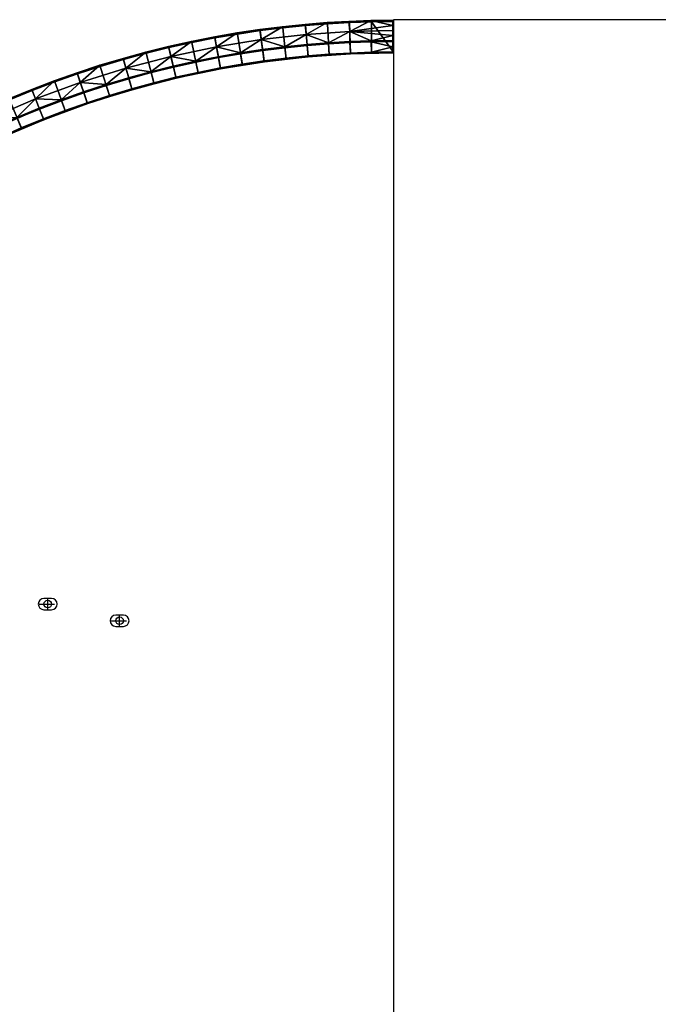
# Model space of a CAD drawing. Header units: millimetres. Extents: x -5762 to -1358, y 814 to 2464.
# Tile 6 of 27: x -5359 to -4937, y 1814 to 2464. Entities that reach past the tile are written whole.
import ezdxf

# ---------------------------------------------------------------- set-up
doc = ezdxf.new("R2010")
doc.units = ezdxf.units.MM
doc.header["$MEASUREMENT"] = 0
doc.layers.add('Predefinito', color=7, linetype='Continuous', true_color=0x000000)

msp = doc.modelspace()

# ---------------------------------------------------------------- linework, layer by layer
at = {"layer": 'Predefinito'}
for p, q in [((-5339.99, 2075.38, -61.99), (-5339.99, 2081.87, -61.99)), ((-5345.75, 2078.69, -61.99), (-5335.46, 2078.69, -61.99)), ((-5298.24, 2067.69, -61.99), (-5287.95, 2067.69, -61.99)), ((-5292.48, 2064.39, -61.99), (-5292.48, 2070.87, -61.99))]:
    msp.add_line(p, q, dxfattribs=at)
at = {"layer": 'Predefinito', "color": 1, "true_color": 0xff0000}
msp.add_lwpolyline([(-5111.62, 1639.46), (-4761.57, 1639.46), (-4761.57, 2464.43), (-5111.62, 2464.43)], close=True, dxfattribs=at)
at = {"layer": 'Predefinito'}
for points in [[(-5342.49, 2074.94), (-5337.49, 2074.94, 1), (-5337.49, 2082.44), (-5342.49, 2082.44, 1)], [(-5294.98, 2063.94), (-5289.98, 2063.94, 1), (-5289.98, 2071.44), (-5294.98, 2071.44, 1)]]:
    msp.add_lwpolyline(points, format="xyb", close=True, dxfattribs=at)
for centre in [(-5339.99, 2078.69, -61.99), (-5292.48, 2067.69, -61.99)]:
    msp.add_circle(centre, 2.5, dxfattribs=at)

# ---------------------------------------------------------------- meshes
mesh = msp.add_polyface(dxfattribs=at)
corners = [(-5140.65, 2462.57), (-5140.01, 2441.83), (-5126.04, 2442.31), (-5126.06, 2463.06), (-5140.01, 2441.83), (-5153.97, 2441.04), (-5140.01, 2441.83, -55.4), (-5112.07, 2442.48, -27.7), (-5112.07, 2442.48), (-5126.04, 2442.31), (-5126.04, 2442.31, -55.4), (-5111.67, 2463.86, -0.81), (-5111.71, 2463.89, -0.85), (-5126.53, 2463.81, -0.97), (-5140.98, 2463.31, -0.97), (-5140.65, 2462.57), (-5126.06, 2463.06), (-5111.59, 2463.79, -0.73), (-5111.63, 2463.83, -0.77), (-5111.48, 2463.59, -0.47), (-5112.07, 2446.55, -56), (-5112.07, 2443.08, -56), (-5126.06, 2442.91, -56), (-5140.04, 2442.43, -56), (-5140.35, 2449.36, -56), (-5126.21, 2449.84, -56), (-5112.07, 2453.94, -41.9), (-5112.07, 2450.59, -55.54), (-5126.23, 2450.42, -55.54), (-5140.38, 2456.58, -28.49), (-5140.38, 2449.94, -55.54), (-5112.07, 2460.64, -14.61), (-5112.07, 2457.29, -28.26), (-5112.07, 2453.94, -41.9), (-5126.53, 2463.81, -0.97), (-5112.07, 2460.64, -14.61), (-5140.98, 2463.31, -0.97), (-5139.98, 2442.21, -55.96), (-5140.04, 2442.43, -56), (-5126.06, 2442.91, -56), (-5154.01, 2441.64, -56), (-5140.04, 2442.43, -56), (-5112.07, 2442.97, -55.99), (-5126.06, 2442.91, -56), (-5139.97, 2442.01, -55.82), (-5112.07, 2442.75, -55.9), (-5112.07, 2442.49, -55.51), (-5126.04, 2442.31, -55.4), (-5139.96, 2441.88, -55.62), (-5140.01, 2441.83, -55.4), (-5139.96, 2441.88, -55.62), (-5126.04, 2442.31, -55.4), (-5139.96, 2441.88, -55.62), (-5112.07, 2442.58, -55.73), (-5140.33, 2449.86, -55.72), (-5140.38, 2449.94, -55.54), (-5126.23, 2450.42, -55.54), (-5112.07, 2450.56, -55.63), (-5140.33, 2449.86, -55.72), (-5126.23, 2450.42, -55.54), (-5112.07, 2450.52, -55.72), (-5140.33, 2449.86, -55.72), (-5112.07, 2450.56, -55.63), (-5112.07, 2450.46, -55.8), (-5140.32, 2449.73, -55.87), (-5112.07, 2450.38, -55.87), (-5112.07, 2450.46, -55.8), (-5112.07, 2450.3, -55.93), (-5112.07, 2450.2, -55.97), (-5140.31, 2449.55, -55.97), (-5112.07, 2450.11, -55.99), (-5112.07, 2450.11, -55.99), (-5126.21, 2449.84, -56), (-5140.31, 2449.55, -55.97), (-5112.07, 2450.3, -55.93), (-5140.35, 2449.36, -56), (-5126.21, 2449.84, -56)]
mesh.append_faces([[corners[k] for k in face] for face in [(0, 1, 2, 3), (4, 5, 6, 6), (7, 8, 9, 9), (10, 9, 4, 4), (10, 7, 9, 9), (6, 10, 4, 4), (11, 12, 13, 13), (14, 15, 16, 13), (17, 18, 13, 13), (19, 13, 16, 16), (20, 21, 22, 22), (23, 24, 25, 22), (25, 20, 22, 22), (26, 27, 28, 28), (29, 28, 30, 30), (28, 29, 26, 26), (31, 32, 29, 29), (33, 29, 32, 32), (29, 34, 35, 35), (29, 36, 34, 34), (37, 38, 39, 39), (37, 40, 41, 41), (42, 37, 43, 43), (44, 37, 45, 45), (46, 47, 48, 48), (49, 50, 51, 51), (52, 44, 53, 53), (54, 55, 56, 56), (57, 58, 59, 59), (60, 61, 62, 62), (63, 61, 60, 60), (64, 61, 63, 63), (65, 64, 66, 66), (67, 68, 69, 69), (68, 70, 69, 69), (71, 72, 73, 73), (74, 64, 65, 65), (75, 69, 76, 76), (69, 64, 74, 74)]])
mesh = msp.add_polyface(dxfattribs=at)
corners = [(-5112.07, 2463.98, -0.97), (-5126.53, 2463.81, -0.97), (-5111.86, 2463.95, -0.93), (-5111.92, 2463.97, -0.95), (-5111.97, 2463.98, -0.96), (-5112.02, 2463.98, -0.97), (-5111.76, 2463.92, -0.88), (-5111.81, 2463.94, -0.91), (-5111.71, 2463.89, -0.85), (-5111.67, 2463.86, -0.81), (-5111.63, 2463.83, -0.77), (-5111.53, 2463.72, -0.63), (-5111.56, 2463.76, -0.68), (-5111.51, 2463.68, -0.58), (-5111.48, 2463.59, -0.47), (-5111.49, 2463.63, -0.52), (-5126.06, 2463.06), (-5111.47, 2463.55, -0.42), (-5111.47, 2463.51, -0.37), (-5111.47, 2463.23), (-5111.59, 2463.79, -0.73), (-5112.07, 2460.64, -14.61), (-5126.53, 2463.81, -0.97), (-5112.07, 2463.98, -0.97), (-5112.02, 2463.98, -0.97), (-5112.07, 2460.64, -14.61), (-5112.07, 2463.98, -0.97), (-5111.97, 2463.98, -0.96), (-5112.07, 2457.29, -28.26), (-5111.96, 2450.58, -55.54), (-5111.74, 2450.5, -55.52), (-5111.85, 2450.55, -55.53), (-5111.81, 2463.94, -0.91), (-5111.57, 2450.33, -55.48), (-5111.65, 2450.42, -55.5), (-5111.59, 2463.79, -0.73), (-5111.92, 2463.97, -0.95), (-5111.86, 2463.95, -0.93), (-5111.76, 2463.92, -0.88), (-5111.71, 2463.89, -0.85), (-5111.67, 2463.86, -0.81), (-5111.63, 2463.83, -0.77), (-5111.56, 2463.76, -0.68), (-5111.51, 2450.23, -55.45), (-5111.53, 2463.72, -0.63), (-5111.51, 2463.68, -0.58), (-5111.48, 2463.59, -0.47), (-5111.47, 2463.55, -0.42), (-5111.48, 2450.12, -55.43), (-5111.47, 2463.51, -0.37), (-5111.47, 2450.01, -55.4), (-5111.49, 2463.63, -0.52), (-5111.47, 2463.23), (-5111.47, 2450.01, -55.4), (-5111.47, 2463.51, -0.37)]
mesh.append_faces([[corners[k] for k in face] for face in [(0, 1, 2, 2), (0, 3, 4, 4), (5, 0, 4, 4), (3, 0, 2, 2), (1, 6, 7, 7), (1, 8, 6, 6), (9, 1, 10, 10), (2, 1, 7, 7), (11, 12, 1, 1), (1, 13, 11, 11), (1, 14, 15, 15), (16, 17, 14, 14), (1, 15, 13, 13), (18, 17, 16, 16), (18, 16, 19, 19), (12, 20, 1, 1), (21, 22, 23, 23), (24, 25, 26, 26), (25, 24, 27, 27), (28, 25, 27, 27), (28, 27, 29, 29), (30, 31, 32, 32), (33, 34, 35, 35), (36, 29, 27, 27), (31, 37, 32, 32), (31, 36, 37, 37), (30, 38, 39, 39), (34, 40, 41, 41), (34, 39, 40, 40), (30, 32, 38, 38), (33, 35, 42, 42), (43, 44, 45, 45), (33, 42, 44, 44), (46, 47, 48, 48), (47, 49, 50, 50), (46, 48, 51, 51), (45, 51, 43, 43), (34, 41, 35, 35), (52, 53, 54, 54)]])
mesh = msp.add_polyface(dxfattribs=at)
corners = [(-5111.47, 2463.23), (-5126.06, 2463.06), (-5111.47, 2443.08), (-5111.47, 2443.08, -27.7), (-5111.47, 2450.01, -55.4), (-5111.47, 2463.23), (-5111.47, 2443.08), (-5112.07, 2453.94, -41.9), (-5111.96, 2450.58, -55.54), (-5112.07, 2450.59, -55.54), (-5112.07, 2457.29, -28.26), (-5111.53, 2463.72, -0.63), (-5111.51, 2450.23, -55.45), (-5111.57, 2450.33, -55.48), (-5111.49, 2463.63, -0.52), (-5111.48, 2450.12, -55.43), (-5111.47, 2463.55, -0.42), (-5111.47, 2450.01, -55.4), (-5111.92, 2463.97, -0.95), (-5111.85, 2450.55, -55.53), (-5111.71, 2463.89, -0.85), (-5111.65, 2450.42, -55.5), (-5111.74, 2450.5, -55.52), (-5112.07, 2450.56, -55.63), (-5126.23, 2450.42, -55.54), (-5112.07, 2450.59, -55.54), (-5111.84, 2450.53, -55.6), (-5111.74, 2450.4, -55.72), (-5111.93, 2450.38, -55.86), (-5111.67, 2450.22, -55.8), (-5111.6, 2450.36, -55.54), (-5111.54, 2450.2, -55.61), (-5111.87, 2450.21, -55.93), (-5111.85, 2450.55, -55.53), (-5111.74, 2450.5, -55.52), (-5111.74, 2450.5, -55.52), (-5111.96, 2450.58, -55.54), (-5111.85, 2450.55, -55.53), (-5111.65, 2450.42, -55.5), (-5111.57, 2450.33, -55.48), (-5111.65, 2450.42, -55.5), (-5112.07, 2450.56, -55.63), (-5112.07, 2450.59, -55.54), (-5111.96, 2450.58, -55.54), (-5112.07, 2450.52, -55.72), (-5112.07, 2450.46, -55.8), (-5112.07, 2450.38, -55.87), (-5112.07, 2450.3, -55.93), (-5111.57, 2450.33, -55.48), (-5111.51, 2450.23, -55.45), (-5111.48, 2450.12, -55.43), (-5111.49, 2450.01, -55.56), (-5111.55, 2450.01, -55.7), (-5111.65, 2450.01, -55.82), (-5111.77, 2450.01, -55.92), (-5112.07, 2450.2, -55.97), (-5112.07, 2450.11, -55.99), (-5111.92, 2450.01, -55.98), (-5111.51, 2450.23, -55.45)]
mesh.append_faces([[corners[k] for k in face] for face in [(0, 1, 2, 2), (3, 4, 5, 5), (6, 3, 5, 5), (7, 8, 9, 9), (10, 8, 7, 7), (11, 12, 13, 13), (12, 14, 15, 15), (15, 16, 17, 17), (8, 18, 19, 19), (20, 21, 22, 22), (23, 24, 25, 25), (26, 27, 28, 28), (29, 27, 30, 31), (32, 28, 27, 29), (26, 33, 34, 34), (27, 26, 35, 35), (36, 37, 26, 26), (38, 39, 30, 30), (35, 40, 27, 27), (30, 27, 38, 38), (41, 42, 43, 43), (41, 36, 26, 26), (44, 26, 45, 45), (44, 41, 26, 26), (28, 46, 45, 45), (46, 28, 47, 47), (26, 28, 45, 45), (48, 31, 30, 30), (31, 49, 50, 50), (51, 31, 50, 50), (29, 31, 52, 53), (28, 32, 47, 47), (32, 29, 53, 54), (32, 55, 47, 47), (55, 32, 56, 56), (32, 57, 56, 56), (54, 57, 32, 32), (31, 48, 58, 58)]])
mesh = msp.add_polyface(dxfattribs=at)
corners = [(-5199.74, 2457.19), (-5196.91, 2436.64), (-5182.43, 2438.46), (-5184.77, 2459.07), (-5214.66, 2454.97), (-5211.36, 2434.49), (-5196.91, 2436.64), (-5211.36, 2434.49), (-5211.36, 2434.49, -55.4), (-5196.91, 2436.64, -55.4), (-5182.43, 2438.46, -55.4), (-5182.43, 2438.46), (-5225.74, 2432), (-5225.74, 2432, -55.4), (-5199.84, 2457.94, -0.97), (-5199.74, 2457.19), (-5184.77, 2459.07), (-5184.86, 2459.82, -0.97), (-5214.78, 2455.72, -0.97), (-5214.66, 2454.97), (-5211.45, 2435.08, -56), (-5212.55, 2441.92, -56), (-5197.94, 2444.1, -56), (-5197, 2437.24, -56), (-5183.28, 2445.94, -56), (-5182.49, 2439.06, -56), (-5225.85, 2432.59, -56), (-5227.11, 2439.4, -56), (-5183.34, 2446.52, -55.54), (-5198.02, 2444.68, -55.54), (-5198.92, 2451.26, -28.49), (-5212.65, 2442.5, -55.54), (-5184.86, 2459.82, -0.97), (-5169.83, 2461.36, -0.97), (-5169.23, 2454.63, -28.49), (-5228.43, 2446.5, -28.49), (-5214.78, 2455.72, -0.97), (-5199.84, 2457.94, -0.97), (-5196.73, 2436.85, -55.82), (-5196.76, 2437.05, -55.96), (-5168.43, 2440.27, -55.96), (-5168.41, 2440.07, -55.82), (-5196.71, 2436.71, -55.62), (-5196.73, 2436.85, -55.82), (-5168.41, 2440.07, -55.82), (-5168.4, 2439.94, -55.62), (-5224.88, 2432.34, -55.82), (-5224.91, 2432.54, -55.96), (-5224.85, 2432.21, -55.62), (-5224.88, 2432.34, -55.82), (-5196.76, 2437.05, -55.96), (-5211.45, 2435.08, -56), (-5197, 2437.24, -56), (-5224.91, 2432.54, -55.96), (-5225.85, 2432.59, -56), (-5211.45, 2435.08, -56), (-5197, 2437.24, -56), (-5182.49, 2439.06, -56), (-5196.71, 2436.71, -55.62), (-5196.91, 2436.64, -55.4), (-5211.36, 2434.49, -55.4), (-5224.85, 2432.21, -55.62), (-5168.4, 2439.94, -55.62), (-5182.43, 2438.46, -55.4), (-5225.74, 2432, -55.4), (-5224.85, 2432.21, -55.62), (-5211.36, 2434.49, -55.4), (-5197.78, 2444.5, -55.87), (-5197.8, 2444.63, -55.72), (-5169.12, 2447.9, -55.72), (-5169.11, 2447.76, -55.87), (-5197.75, 2444.32, -55.97), (-5169.09, 2447.59, -55.97), (-5226.27, 2439.93, -55.87), (-5226.3, 2440.07, -55.72), (-5226.24, 2439.76, -55.97), (-5197.8, 2444.63, -55.72), (-5212.65, 2442.5, -55.54), (-5198.02, 2444.68, -55.54), (-5198.02, 2444.68, -55.54), (-5183.34, 2446.52, -55.54), (-5212.65, 2442.5, -55.54), (-5183.34, 2446.52, -55.54), (-5197.94, 2444.1, -56), (-5212.55, 2441.92, -56), (-5183.28, 2445.94, -56)]
mesh.append_faces([[corners[k] for k in face] for face in [(0, 1, 2, 3), (4, 5, 1, 0), (6, 7, 8, 8), (6, 9, 10, 11), (12, 13, 8, 7), (9, 6, 8, 8), (14, 15, 16, 17), (18, 19, 15, 14), (20, 21, 22, 23), (23, 22, 24, 25), (26, 27, 21, 20), (28, 29, 30, 30), (30, 29, 31, 31), (30, 32, 33, 34), (28, 30, 34, 34), (35, 36, 37, 30), (30, 31, 35, 35), (32, 30, 37, 37), (38, 39, 40, 41), (42, 43, 44, 45), (46, 47, 39, 38), (48, 49, 43, 42), (50, 51, 52, 52), (53, 54, 55, 55), (50, 56, 57, 57), (53, 51, 50, 50), (58, 59, 60, 61), (62, 63, 59, 58), (64, 65, 66, 66), (67, 68, 69, 70), (71, 67, 70, 72), (73, 74, 68, 67), (75, 73, 67, 71), (76, 77, 78, 78), (76, 79, 80, 80), (74, 81, 68, 68), (68, 82, 69, 69), (71, 83, 84, 75), (72, 85, 83, 71)]])
mesh = msp.add_polyface(dxfattribs=at)
corners = [(-5169.76, 2460.6), (-5167.9, 2439.94), (-5153.97, 2441.04), (-5155.22, 2461.75), (-5184.77, 2459.07), (-5182.43, 2438.46), (-5140.01, 2441.83), (-5140.65, 2462.57), (-5167.9, 2439.94), (-5182.43, 2438.46), (-5182.43, 2438.46, -55.4), (-5153.97, 2441.04, -55.4), (-5153.97, 2441.04), (-5167.9, 2439.94, -55.4), (-5140.01, 2441.83, -55.4), (-5169.83, 2461.36, -0.97), (-5169.76, 2460.6), (-5155.22, 2461.75), (-5155.42, 2462.49, -0.97), (-5140.65, 2462.57), (-5140.98, 2463.31, -0.97), (-5184.86, 2459.82, -0.97), (-5184.77, 2459.07), (-5182.49, 2439.06, -56), (-5183.28, 2445.94, -56), (-5168.58, 2447.44, -56), (-5167.95, 2440.54, -56), (-5154.01, 2441.64, -56), (-5154.47, 2448.56, -56), (-5140.35, 2449.36, -56), (-5140.04, 2442.43, -56), (-5140.38, 2449.94, -55.54), (-5154.51, 2449.14, -55.54), (-5140.38, 2456.58, -28.49), (-5168.63, 2448.02, -55.54), (-5169.23, 2454.63, -28.49), (-5183.34, 2446.52, -55.54), (-5155.42, 2462.49, -0.97), (-5140.98, 2463.31, -0.97), (-5169.83, 2461.36, -0.97), (-5168.41, 2440.07, -55.82), (-5168.43, 2440.27, -55.96), (-5139.98, 2442.21, -55.96), (-5139.97, 2442.01, -55.82), (-5168.4, 2439.94, -55.62), (-5168.41, 2440.07, -55.82), (-5139.96, 2441.88, -55.62), (-5168.43, 2440.27, -55.96), (-5167.95, 2440.54, -56), (-5154.01, 2441.64, -56), (-5182.49, 2439.06, -56), (-5167.95, 2440.54, -56), (-5196.76, 2437.05, -55.96), (-5139.96, 2441.88, -55.62), (-5153.97, 2441.04, -55.4), (-5167.9, 2439.94, -55.4), (-5168.4, 2439.94, -55.62), (-5139.96, 2441.88, -55.62), (-5140.01, 2441.83, -55.4), (-5153.97, 2441.04, -55.4), (-5182.43, 2438.46, -55.4), (-5168.4, 2439.94, -55.62), (-5167.9, 2439.94, -55.4), (-5169.11, 2447.76, -55.87), (-5169.12, 2447.9, -55.72), (-5140.33, 2449.86, -55.72), (-5140.32, 2449.73, -55.87), (-5169.09, 2447.59, -55.97), (-5140.31, 2449.55, -55.97), (-5169.12, 2447.9, -55.72), (-5168.63, 2448.02, -55.54), (-5154.51, 2449.14, -55.54), (-5183.34, 2446.52, -55.54), (-5168.63, 2448.02, -55.54), (-5140.33, 2449.86, -55.72), (-5154.51, 2449.14, -55.54), (-5140.38, 2449.94, -55.54), (-5154.51, 2449.14, -55.54), (-5154.47, 2448.56, -56), (-5168.58, 2447.44, -56), (-5140.35, 2449.36, -56), (-5183.28, 2445.94, -56)]
mesh.append_faces([[corners[k] for k in face] for face in [(0, 1, 2, 3), (4, 5, 1, 0), (3, 2, 6, 7), (8, 9, 10, 10), (11, 12, 8, 8), (8, 10, 13, 13), (11, 8, 13, 13), (14, 12, 11, 11), (15, 16, 17, 18), (18, 17, 19, 20), (21, 22, 16, 15), (23, 24, 25, 26), (27, 28, 29, 30), (26, 25, 28, 27), (31, 32, 33, 33), (32, 34, 35, 35), (34, 36, 35, 35), (35, 37, 38, 33), (33, 32, 35, 35), (35, 39, 37, 37), (40, 41, 42, 43), (44, 45, 43, 46), (47, 48, 49, 49), (47, 50, 51, 51), (42, 47, 49, 49), (52, 50, 47, 47), (53, 54, 55, 56), (57, 58, 59, 59), (60, 61, 62, 62), (63, 64, 65, 66), (67, 63, 66, 68), (69, 70, 71, 71), (69, 72, 73, 73), (74, 75, 76, 76), (65, 64, 77, 77), (68, 78, 79, 67), (68, 80, 78, 78), (81, 67, 79, 79)]])
mesh = msp.add_polyface(dxfattribs=at)
corners = [(-5126.06, 2463.06), (-5126.04, 2442.31), (-5111.47, 2443.08), (-5112.07, 2442.48), (-5111.51, 2442.86), (-5111.47, 2450.01, -55.4), (-5111.47, 2443.08, -27.7), (-5111.47, 2446.55, -55.4), (-5111.47, 2443.08, -55.4), (-5126.21, 2449.84, -56), (-5112.07, 2450.01, -56), (-5112.07, 2446.55, -56), (-5111.77, 2450.01, -55.92), (-5111.65, 2450.01, -55.82), (-5111.65, 2443.08, -55.82), (-5111.49, 2450.01, -55.56), (-5111.49, 2443.08, -55.56), (-5111.55, 2450.01, -55.7), (-5111.55, 2443.08, -55.7), (-5112.07, 2446.55, -56), (-5112.07, 2450.01, -56), (-5111.92, 2450.01, -55.98), (-5111.92, 2443.08, -55.98), (-5111.77, 2450.01, -55.92), (-5111.47, 2446.55, -55.4), (-5111.47, 2450.01, -55.4), (-5111.47, 2446.55, -55.4), (-5111.47, 2443.08, -55.4), (-5112.07, 2443.08, -56), (-5111.77, 2443.08, -55.92), (-5111.47, 2443.08, -27.7), (-5111.48, 2442.97, -55.4), (-5111.47, 2443.08, -55.4), (-5111.51, 2442.86, -55.4), (-5111.51, 2442.86), (-5111.47, 2443.08, -27.7), (-5111.47, 2443.08), (-5112.07, 2442.97, -55.99), (-5126.06, 2442.91, -56), (-5112.07, 2443.08, -56), (-5126.21, 2449.84, -56), (-5112.07, 2450.11, -55.99), (-5112.07, 2450.01, -56), (-5111.48, 2450.12, -55.43), (-5111.47, 2450.01, -55.4), (-5111.49, 2450.01, -55.56), (-5111.54, 2450.2, -55.61), (-5111.55, 2450.01, -55.7), (-5111.92, 2450.01, -55.98), (-5112.07, 2450.01, -56), (-5112.07, 2450.11, -55.99), (-5111.48, 2442.97, -55.4), (-5111.49, 2443.08, -55.56), (-5111.47, 2443.08, -55.4), (-5111.55, 2442.87, -55.6), (-5111.55, 2443.08, -55.7), (-5111.49, 2443.08, -55.56), (-5111.48, 2442.97, -55.4), (-5111.51, 2442.86, -55.4), (-5111.68, 2442.85, -55.79), (-5111.65, 2443.08, -55.82), (-5111.55, 2443.08, -55.7), (-5111.87, 2442.87, -55.92), (-5111.92, 2443.08, -55.98), (-5111.77, 2443.08, -55.92), (-5112.07, 2442.97, -55.99), (-5112.07, 2443.08, -56), (-5111.92, 2443.08, -55.98), (-5112.07, 2442.86, -55.96), (-5111.77, 2443.08, -55.92), (-5111.65, 2443.08, -55.82), (-5111.57, 2442.75, -55.4)]
mesh.append_faces([[corners[k] for k in face] for face in [(0, 1, 2, 2), (3, 4, 2, 2), (5, 6, 7, 7), (6, 8, 7, 7), (9, 10, 11, 11), (12, 13, 14, 14), (15, 16, 17, 17), (13, 17, 18, 18), (19, 20, 21, 21), (19, 21, 22, 22), (21, 23, 22, 22), (24, 15, 25, 25), (13, 18, 14, 14), (18, 17, 16, 16), (26, 27, 16, 16), (22, 28, 19, 19), (29, 22, 23, 23), (12, 14, 29, 29), (16, 15, 24, 24), (30, 31, 32, 32), (33, 31, 34, 34), (34, 35, 36, 36), (34, 31, 30, 30), (37, 38, 39, 39), (40, 41, 42, 42), (43, 44, 45, 45), (46, 45, 47, 47), (48, 49, 50, 50), (51, 52, 53, 53), (54, 55, 56, 56), (54, 57, 58, 58), (54, 59, 60, 61), (51, 54, 52, 52), (62, 63, 64, 64), (65, 66, 67, 67), (63, 62, 65, 65), (62, 68, 65, 65), (59, 62, 69, 70), (58, 71, 54, 54)]])
mesh = msp.add_polyface(dxfattribs=at)
corners = [(-5259.92, 2446.01), (-5255.17, 2425.82), (-5240.49, 2429.09), (-5244.76, 2449.39), (-5229.52, 2452.4), (-5225.74, 2432), (-5211.36, 2434.49), (-5214.66, 2454.97), (-5225.74, 2432), (-5240.49, 2429.09), (-5240.49, 2429.09, -55.4), (-5255.17, 2425.82), (-5255.17, 2425.82, -55.4), (-5269.77, 2422.2, -55.4), (-5225.74, 2432, -55.4), (-5244.91, 2450.13, -0.97), (-5244.76, 2449.39), (-5229.52, 2452.4), (-5229.66, 2453.14, -0.97), (-5214.66, 2454.97), (-5214.78, 2455.72, -0.97), (-5260.09, 2446.75, -0.97), (-5259.92, 2446.01), (-5240.62, 2429.67, -56), (-5242.04, 2436.45, -56), (-5227.11, 2439.4, -56), (-5225.85, 2432.59, -56), (-5255.31, 2426.4, -56), (-5256.89, 2433.15, -56), (-5212.65, 2442.5, -55.54), (-5227.22, 2439.98, -55.54), (-5228.43, 2446.5, -28.49), (-5242.16, 2437.02, -55.54), (-5257.03, 2433.72, -55.54), (-5258.55, 2440.18, -28.49), (-5244.91, 2450.13, -0.97), (-5229.66, 2453.14, -0.97), (-5260.09, 2446.75, -0.97), (-5214.78, 2455.72, -0.97), (-5254.8, 2426.09, -55.82), (-5254.85, 2426.29, -55.96), (-5224.91, 2432.54, -55.96), (-5224.88, 2432.34, -55.82), (-5254.77, 2425.96, -55.62), (-5254.8, 2426.09, -55.82), (-5224.88, 2432.34, -55.82), (-5224.85, 2432.21, -55.62), (-5254.85, 2426.29, -55.96), (-5255.31, 2426.4, -56), (-5240.62, 2429.67, -56), (-5269.92, 2422.79, -56), (-5255.31, 2426.4, -56), (-5224.91, 2432.54, -55.96), (-5240.62, 2429.67, -56), (-5225.85, 2432.59, -56), (-5224.85, 2432.21, -55.62), (-5225.74, 2432, -55.4), (-5240.49, 2429.09, -55.4), (-5254.77, 2425.96, -55.62), (-5254.77, 2425.96, -55.62), (-5240.49, 2429.09, -55.4), (-5255.17, 2425.82, -55.4), (-5256.56, 2433.61, -55.87), (-5256.59, 2433.74, -55.72), (-5226.3, 2440.07, -55.72), (-5226.27, 2439.93, -55.87), (-5256.52, 2433.43, -55.97), (-5226.24, 2439.76, -55.97), (-5226.3, 2440.07, -55.72), (-5227.22, 2439.98, -55.54), (-5212.65, 2442.5, -55.54), (-5256.59, 2433.74, -55.72), (-5257.03, 2433.72, -55.54), (-5242.16, 2437.02, -55.54), (-5271.81, 2430.05, -55.54), (-5257.03, 2433.72, -55.54), (-5242.16, 2437.02, -55.54), (-5227.22, 2439.98, -55.54), (-5242.16, 2437.02, -55.54), (-5227.11, 2439.4, -56), (-5242.04, 2436.45, -56), (-5256.89, 2433.15, -56), (-5212.55, 2441.92, -56)]
mesh.append_faces([[corners[k] for k in face] for face in [(0, 1, 2, 3), (4, 5, 6, 7), (3, 2, 5, 4), (8, 9, 10, 10), (9, 11, 12, 12), (12, 11, 13, 13), (10, 14, 8, 8), (10, 9, 12, 12), (15, 16, 17, 18), (18, 17, 19, 20), (21, 22, 16, 15), (23, 24, 25, 26), (27, 28, 24, 23), (29, 30, 31, 31), (32, 33, 34, 34), (30, 32, 31, 31), (34, 35, 36, 31), (31, 32, 34, 34), (34, 37, 35, 35), (31, 36, 38, 38), (39, 40, 41, 42), (43, 44, 45, 46), (47, 48, 49, 49), (47, 50, 51, 51), (52, 53, 54, 54), (47, 53, 52, 52), (55, 56, 57, 58), (59, 60, 61, 61), (62, 63, 64, 65), (66, 62, 65, 67), (68, 69, 70, 70), (71, 72, 73, 73), (71, 74, 75, 75), (68, 76, 77, 77), (63, 78, 64, 64), (67, 79, 80, 66), (66, 80, 81, 81), (79, 67, 82, 82)]])
mesh = msp.add_polyface(dxfattribs=at)
corners = [(-5289.98, 2438.18), (-5284.27, 2418.24), (-5269.77, 2422.2), (-5274.99, 2442.28), (-5305.24, 2433.61), (-5299.04, 2413.82), (-5255.17, 2425.82), (-5259.92, 2446.01), (-5299.04, 2413.82), (-5299.04, 2413.82, -55.4), (-5284.27, 2418.24, -55.4), (-5284.27, 2418.24), (-5255.17, 2425.82), (-5269.77, 2422.2), (-5269.77, 2422.2, -55.4), (-5305.46, 2434.34, -0.97), (-5305.24, 2433.61), (-5289.98, 2438.18), (-5290.19, 2438.91, -0.97), (-5275.19, 2443.01, -0.97), (-5274.99, 2442.28), (-5259.92, 2446.01), (-5260.09, 2446.75, -0.97), (-5299.22, 2414.39, -56), (-5301.29, 2421, -56), (-5286.34, 2425.48, -56), (-5284.44, 2418.82, -56), (-5269.92, 2422.79, -56), (-5271.66, 2429.49, -56), (-5256.89, 2433.15, -56), (-5255.31, 2426.4, -56), (-5258.55, 2440.18, -28.49), (-5257.03, 2433.72, -55.54), (-5271.81, 2430.05, -55.54), (-5288.33, 2432.42, -28.49), (-5286.5, 2426.04, -55.54), (-5301.46, 2421.56, -55.54), (-5318.45, 2423, -28.49), (-5305.46, 2434.34, -0.97), (-5290.19, 2438.91, -0.97), (-5275.19, 2443.01, -0.97), (-5260.09, 2446.75, -0.97), (-5284.38, 2418.39, -55.82), (-5284.44, 2418.59, -55.96), (-5254.85, 2426.29, -55.96), (-5254.8, 2426.09, -55.82), (-5284.35, 2418.26, -55.62), (-5284.38, 2418.39, -55.82), (-5254.8, 2426.09, -55.82), (-5254.77, 2425.96, -55.62), (-5313.56, 2409.26, -55.82), (-5313.62, 2409.46, -55.96), (-5313.51, 2409.14, -55.62), (-5313.56, 2409.26, -55.82), (-5284.44, 2418.59, -55.96), (-5284.44, 2418.82, -56), (-5269.92, 2422.79, -56), (-5313.62, 2409.46, -55.96), (-5299.22, 2414.39, -56), (-5284.44, 2418.82, -56), (-5254.85, 2426.29, -55.96), (-5254.77, 2425.96, -55.62), (-5255.17, 2425.82, -55.4), (-5269.77, 2422.2, -55.4), (-5284.35, 2418.26, -55.62), (-5284.35, 2418.26, -55.62), (-5284.27, 2418.24, -55.4), (-5299.04, 2413.82, -55.4), (-5313.51, 2409.14, -55.62), (-5284.35, 2418.26, -55.62), (-5269.77, 2422.2, -55.4), (-5284.27, 2418.24, -55.4), (-5286.51, 2425.82, -55.87), (-5286.55, 2425.95, -55.72), (-5256.59, 2433.74, -55.72), (-5256.56, 2433.61, -55.87), (-5286.46, 2425.64, -55.97), (-5256.52, 2433.43, -55.97), (-5316.04, 2416.58, -55.87), (-5316.08, 2416.71, -55.72), (-5315.98, 2416.41, -55.97), (-5286.55, 2425.95, -55.72), (-5286.5, 2426.04, -55.54), (-5271.81, 2430.05, -55.54), (-5301.46, 2421.56, -55.54), (-5286.5, 2426.04, -55.54), (-5271.81, 2430.05, -55.54), (-5256.89, 2433.15, -56), (-5271.66, 2429.49, -56), (-5286.34, 2425.48, -56), (-5301.29, 2421, -56)]
mesh.append_faces([[corners[k] for k in face] for face in [(0, 1, 2, 3), (4, 5, 1, 0), (3, 2, 6, 7), (8, 9, 10, 11), (12, 13, 14, 14), (11, 10, 14, 13), (15, 16, 17, 18), (19, 20, 21, 22), (18, 17, 20, 19), (23, 24, 25, 26), (27, 28, 29, 30), (26, 25, 28, 27), (31, 32, 33, 33), (34, 33, 35, 35), (35, 36, 34, 34), (37, 38, 39, 34), (34, 40, 41, 31), (33, 34, 31, 31), (39, 40, 34, 34), (42, 43, 44, 45), (46, 47, 48, 49), (50, 51, 43, 42), (52, 53, 47, 46), (54, 55, 56, 56), (57, 58, 59, 54), (60, 54, 56, 56), (61, 62, 63, 64), (65, 66, 67, 68), (69, 70, 71, 71), (72, 73, 74, 75), (76, 72, 75, 77), (78, 79, 73, 72), (80, 78, 72, 76), (81, 82, 83, 83), (79, 84, 85, 73), (74, 73, 86, 86), (77, 87, 88, 76), (76, 89, 90, 80), (76, 88, 89, 89)]])
mesh = msp.add_polyface(dxfattribs=at)
corners = [(-5112.07, 2442.48), (-5111.85, 2442.52), (-5111.65, 2442.66), (-5111.47, 2443.08), (-5126.04, 2442.31), (-5111.51, 2442.86), (-5112.07, 2442.48, -27.7), (-5126.04, 2442.31, -55.4), (-5112.07, 2442.48, -55.4), (-5111.51, 2442.86), (-5111.57, 2442.75, -55.4), (-5111.51, 2442.86, -55.4), (-5111.65, 2442.66), (-5111.74, 2442.58, -55.4), (-5111.65, 2442.66, -55.4), (-5111.85, 2442.52), (-5111.96, 2442.49, -55.4), (-5111.85, 2442.52, -55.4), (-5112.07, 2442.48, -27.7), (-5112.07, 2442.48, -55.4), (-5112.07, 2442.48), (-5112.07, 2442.86, -55.96), (-5139.98, 2442.21, -55.96), (-5112.07, 2442.97, -55.99), (-5112.07, 2442.75, -55.9), (-5112.07, 2442.66, -55.82), (-5139.97, 2442.01, -55.82), (-5112.07, 2442.75, -55.9), (-5112.07, 2442.49, -55.51), (-5139.96, 2441.88, -55.62), (-5112.07, 2442.52, -55.62), (-5112.07, 2442.52, -55.62), (-5112.07, 2442.58, -55.73), (-5126.04, 2442.31, -55.4), (-5112.07, 2442.49, -55.51), (-5112.07, 2442.48, -55.4), (-5112.07, 2442.58, -55.73), (-5111.77, 2442.65, -55.7), (-5111.68, 2442.85, -55.79), (-5111.55, 2442.87, -55.6), (-5111.63, 2442.69, -55.51), (-5111.96, 2442.69, -55.84), (-5111.87, 2442.87, -55.92), (-5112.07, 2442.75, -55.9), (-5112.07, 2442.86, -55.96), (-5111.57, 2442.75, -55.4), (-5111.65, 2442.66, -55.4), (-5111.74, 2442.58, -55.4), (-5111.85, 2442.52, -55.4), (-5112.07, 2442.49, -55.51), (-5111.85, 2442.52, -55.4), (-5111.96, 2442.49, -55.4), (-5112.07, 2442.48, -55.4), (-5112.07, 2442.58, -55.73), (-5112.07, 2442.66, -55.82), (-5112.07, 2442.52, -55.62)]
mesh.append_faces([[corners[k] for k in face] for face in [(0, 1, 2, 2), (0, 3, 4, 4), (5, 0, 2, 2), (6, 7, 8, 8), (9, 10, 11, 11), (12, 13, 14, 14), (15, 16, 17, 17), (17, 13, 15, 15), (14, 10, 12, 12), (9, 12, 10, 10), (12, 15, 13, 13), (18, 19, 16, 16), (18, 15, 20, 20), (16, 15, 18, 18), (21, 22, 23, 23), (24, 22, 21, 21), (25, 26, 27, 27), (28, 29, 30, 30), (31, 29, 32, 32), (33, 34, 35, 35), (36, 26, 25, 25), (37, 38, 39, 40), (41, 42, 38, 37), (43, 44, 42, 42), (40, 45, 46, 46), (47, 40, 46, 46), (48, 37, 47, 47), (49, 50, 51, 51), (47, 37, 40, 40), (52, 49, 51, 51), (43, 42, 41, 41), (53, 41, 37, 37), (54, 43, 41, 41), (55, 53, 37, 37), (53, 54, 41, 41), (55, 37, 48, 48), (55, 48, 49, 49), (40, 39, 45, 45)]])
mesh = msp.add_polyface(dxfattribs=at)
corners = [(-5350.27, 2417.68), (-5342.63, 2398.39), (-5328.23, 2403.89), (-5335.39, 2423.36), (-5320.38, 2428.67), (-5313.7, 2409.03), (-5299.04, 2413.82), (-5305.24, 2433.61), (-5313.7, 2409.03), (-5328.23, 2403.89), (-5328.23, 2403.89, -55.4), (-5299.04, 2413.82), (-5313.7, 2409.03, -55.4), (-5342.63, 2398.39), (-5342.63, 2398.39, -55.4), (-5299.04, 2413.82, -55.4), (-5320.62, 2429.39, -0.97), (-5320.38, 2428.67), (-5305.24, 2433.61), (-5305.46, 2434.34, -0.97), (-5335.65, 2424.07, -0.97), (-5335.39, 2423.36), (-5328.44, 2404.45, -56), (-5330.83, 2410.95, -56), (-5316.12, 2416.16, -56), (-5313.89, 2409.6, -56), (-5301.29, 2421, -56), (-5299.22, 2414.39, -56), (-5342.85, 2398.95, -56), (-5345.41, 2405.39, -56), (-5318.45, 2423, -28.49), (-5301.46, 2421.56, -55.54), (-5316.31, 2416.71, -55.54), (-5331.03, 2411.5, -55.54), (-5348.06, 2412.1, -28.49), (-5335.65, 2424.07, -0.97), (-5320.62, 2429.39, -0.97), (-5305.46, 2434.34, -0.97), (-5288.33, 2432.42, -28.49), (-5342.25, 2398.73, -55.82), (-5342.33, 2398.92, -55.96), (-5313.62, 2409.46, -55.96), (-5313.56, 2409.26, -55.82), (-5342.2, 2398.61, -55.62), (-5342.25, 2398.73, -55.82), (-5313.56, 2409.26, -55.82), (-5313.51, 2409.14, -55.62), (-5313.89, 2409.6, -56), (-5299.22, 2414.39, -56), (-5313.62, 2409.46, -55.96), (-5328.44, 2404.45, -56), (-5313.89, 2409.6, -56), (-5342.33, 2398.92, -55.96), (-5342.85, 2398.95, -56), (-5328.44, 2404.45, -56), (-5313.51, 2409.14, -55.62), (-5299.04, 2413.82, -55.4), (-5313.7, 2409.03, -55.4), (-5328.23, 2403.89, -55.4), (-5342.2, 2398.61, -55.62), (-5328.23, 2403.89, -55.4), (-5342.63, 2398.39, -55.4), (-5313.51, 2409.14, -55.62), (-5328.23, 2403.89, -55.4), (-5342.2, 2398.61, -55.62), (-5345.09, 2405.92, -55.87), (-5345.14, 2406.04, -55.72), (-5316.08, 2416.71, -55.72), (-5316.04, 2416.58, -55.87), (-5345.02, 2405.75, -55.97), (-5315.98, 2416.41, -55.97), (-5316.31, 2416.71, -55.54), (-5301.46, 2421.56, -55.54), (-5316.08, 2416.71, -55.72), (-5331.03, 2411.5, -55.54), (-5316.31, 2416.71, -55.54), (-5345.14, 2406.04, -55.72), (-5345.62, 2405.93, -55.54), (-5331.03, 2411.5, -55.54), (-5331.03, 2411.5, -55.54), (-5301.29, 2421, -56), (-5316.12, 2416.16, -56), (-5330.83, 2410.95, -56), (-5315.98, 2416.41, -55.97), (-5330.83, 2410.95, -56), (-5345.02, 2405.75, -55.97)]
mesh.append_faces([[corners[k] for k in face] for face in [(0, 1, 2, 3), (4, 5, 6, 7), (3, 2, 5, 4), (8, 9, 10, 10), (11, 8, 12, 12), (13, 14, 10, 9), (15, 11, 12, 12), (8, 10, 12, 12), (16, 17, 18, 19), (20, 21, 17, 16), (22, 23, 24, 25), (25, 24, 26, 27), (28, 29, 23, 22), (30, 31, 32, 32), (30, 32, 33, 33), (33, 34, 30, 30), (34, 35, 36, 30), (30, 36, 37, 37), (38, 31, 30, 30), (39, 40, 41, 42), (43, 44, 45, 46), (47, 48, 49, 49), (49, 50, 51, 51), (52, 53, 54, 54), (49, 52, 50, 50), (55, 56, 57, 57), (57, 58, 55, 55), (59, 60, 61, 61), (62, 63, 64, 64), (65, 66, 67, 68), (69, 65, 68, 70), (71, 72, 73, 73), (73, 74, 75, 75), (76, 77, 78, 78), (67, 66, 79, 79), (70, 80, 81, 81), (81, 82, 70, 70), (83, 84, 85, 85)]])
mesh = msp.add_polyface(dxfattribs=at)
corners = [(-5365.31, 2411.5), (-5357.19, 2392.41), (-5342.63, 2398.39), (-5350.27, 2417.68), (-5380.19, 2404.95), (-5371.6, 2386.07), (-5342.63, 2398.39), (-5357.19, 2392.41), (-5357.19, 2392.41, -55.4), (-5371.6, 2386.07), (-5371.6, 2386.07, -55.4), (-5385.84, 2379.38, -55.4), (-5342.63, 2398.39, -55.4), (-5380.5, 2405.64, -0.97), (-5380.19, 2404.95), (-5365.31, 2411.5), (-5365.61, 2412.2, -0.97), (-5350.55, 2418.38, -0.97), (-5350.27, 2417.68), (-5335.39, 2423.36), (-5335.65, 2424.07, -0.97), (-5357.43, 2392.97, -56), (-5360.14, 2399.34, -56), (-5345.41, 2405.39, -56), (-5342.85, 2398.95, -56), (-5371.85, 2386.62, -56), (-5374.72, 2392.93, -56), (-5345.62, 2405.93, -55.54), (-5360.37, 2399.88, -55.54), (-5348.06, 2412.1, -28.49), (-5374.96, 2393.46, -55.54), (-5377.71, 2399.5, -28.49), (-5389.38, 2386.67, -55.54), (-5331.03, 2411.5, -55.54), (-5365.61, 2412.2, -0.97), (-5350.55, 2418.38, -0.97), (-5380.5, 2405.64, -0.97), (-5335.65, 2424.07, -0.97), (-5371.57, 2386.28, -55.82), (-5371.65, 2386.47, -55.96), (-5342.33, 2398.92, -55.96), (-5342.25, 2398.73, -55.82), (-5371.51, 2386.16, -55.62), (-5371.57, 2386.28, -55.82), (-5342.25, 2398.73, -55.82), (-5342.2, 2398.61, -55.62), (-5342.33, 2398.92, -55.96), (-5357.43, 2392.97, -56), (-5342.85, 2398.95, -56), (-5371.65, 2386.47, -55.96), (-5386.1, 2379.92, -56), (-5371.85, 2386.62, -56), (-5371.85, 2386.62, -56), (-5357.43, 2392.97, -56), (-5342.2, 2398.61, -55.62), (-5342.63, 2398.39, -55.4), (-5357.19, 2392.41, -55.4), (-5371.51, 2386.16, -55.62), (-5371.51, 2386.16, -55.62), (-5357.19, 2392.41, -55.4), (-5371.6, 2386.07, -55.4), (-5385.84, 2379.38, -55.4), (-5374.77, 2393.31, -55.87), (-5374.82, 2393.44, -55.72), (-5345.14, 2406.04, -55.72), (-5345.09, 2405.92, -55.87), (-5374.69, 2393.15, -55.97), (-5345.02, 2405.75, -55.97), (-5345.14, 2406.04, -55.72), (-5360.37, 2399.88, -55.54), (-5345.62, 2405.93, -55.54), (-5374.82, 2393.44, -55.72), (-5389.38, 2386.67, -55.54), (-5374.96, 2393.46, -55.54), (-5374.96, 2393.46, -55.54), (-5360.37, 2399.88, -55.54), (-5360.37, 2399.88, -55.54), (-5330.83, 2410.95, -56), (-5345.41, 2405.39, -56), (-5360.14, 2399.34, -56), (-5374.72, 2392.93, -56), (-5389.13, 2386.15, -56)]
mesh.append_faces([[corners[k] for k in face] for face in [(0, 1, 2, 3), (4, 5, 1, 0), (6, 7, 8, 8), (7, 9, 10, 10), (10, 8, 7, 7), (9, 11, 10, 10), (6, 8, 12, 12), (13, 14, 15, 16), (17, 18, 19, 20), (16, 15, 18, 17), (21, 22, 23, 24), (25, 26, 22, 21), (27, 28, 29, 29), (28, 30, 31, 31), (32, 31, 30, 30), (28, 31, 29, 29), (33, 27, 29, 29), (31, 34, 35, 29), (34, 31, 36, 36), (37, 29, 35, 35), (38, 39, 40, 41), (42, 43, 44, 45), (46, 47, 48, 48), (49, 50, 51, 51), (49, 52, 53, 53), (49, 47, 46, 46), (54, 55, 56, 57), (58, 59, 60, 60), (61, 58, 60, 60), (62, 63, 64, 65), (66, 62, 65, 67), (68, 69, 70, 70), (71, 72, 73, 73), (71, 74, 75, 75), (63, 76, 64, 64), (67, 77, 78, 78), (67, 78, 79, 66), (66, 79, 80, 80), (81, 66, 80, 80)]])

doc.saveas('drawing.dxf')
